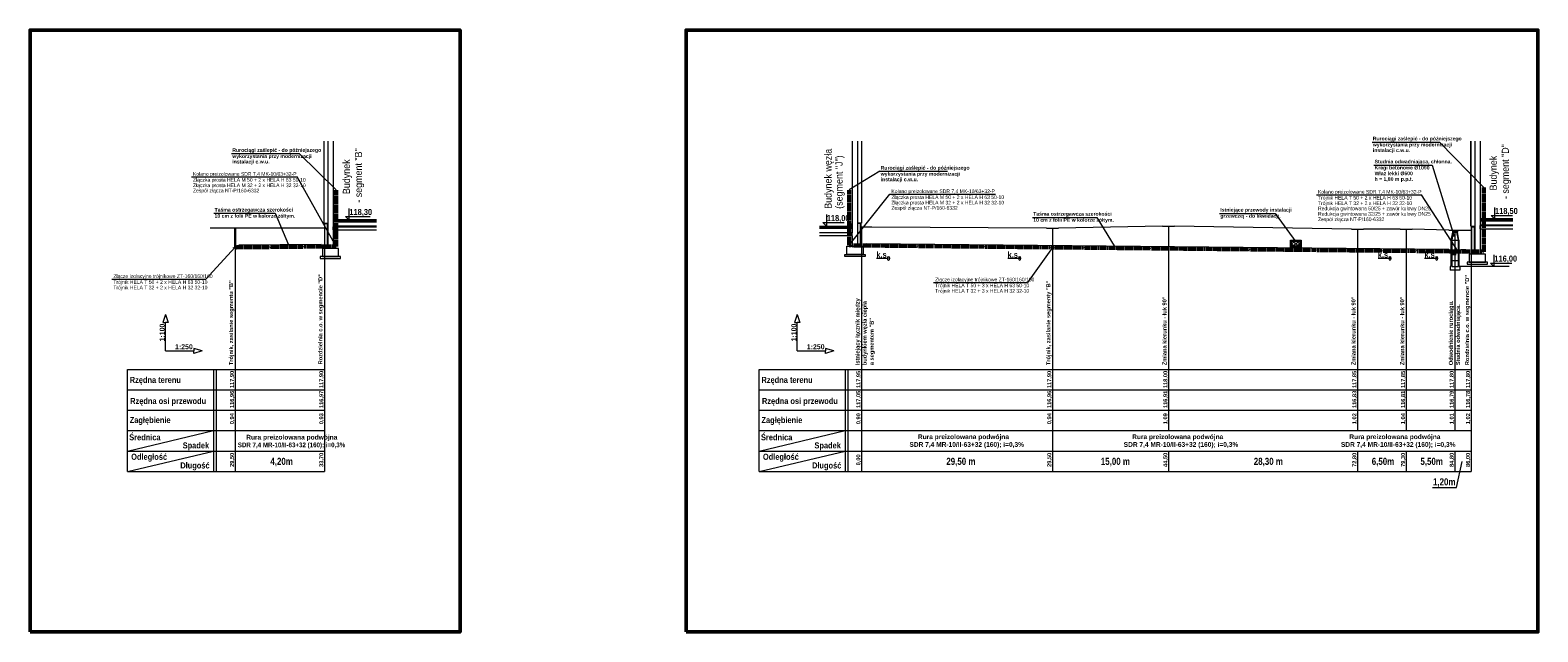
# Model space of a CAD drawing. Header units: millimetres. Extents: x -13172 to 86547, y 20 to 116183.
# Tile 1 of 52: x 161 to 7596, y 53331 to 56301. Entities that reach past the tile are written whole.
import ezdxf
from ezdxf.enums import TextEntityAlignment as Align

# ---------------------------------------------------------------- set-up
doc = ezdxf.new("R2010")
doc.units = ezdxf.units.MM
doc.header["$LTSCALE"] = 0.7
doc.linetypes.add('CIEPLA', pattern=[5.7625, 3.175, -2.5875])
doc.layers.add('________________nie_druk', color=3, linetype='Continuous', lineweight=50, plot=False)
for name, color, linetype, lineweight in [('____________co_odnośniki', 7, 'Continuous', 15), ('____________co_rury_zasilanie', 1, 'Continuous', 60), ('____________co_urządzenia', 1, 'Continuous', 30), ('____________cw_rury', 1, 'CIEPLA', 60), ('____________gaz_odnośniki', 7, 'Continuous', 15), ('____________gaz_opisy', 7, 'Continuous', 30), ('____________gaz_rury', 42, 'Continuous', 60), ('____________kan_s_rury', 36, 'Continuous', 60), ('ETYKIETY_PRZEWODOW', 7, 'Continuous', 18)]:
    doc.layers.add(name, color=color, linetype=linetype, lineweight=lineweight)
doc.layers.add('ARMATURA', color=7, linetype='Continuous')
doc.styles.add('arial', font='arial.ttf', dxfattribs={"width": 0.9})
doc.styles.add('Ariel', font='arialbd.ttf', dxfattribs={"width": 0.8})

# ---------------------------------------------------------------- blocks, each defined once
blk = doc.blocks.new('ss')
at = {"layer": '____________co_urządzenia', "color": 7, "lineweight": 20}
blk.add_circle((-17.7, -13.4), 10, dxfattribs=at)

msp = doc.modelspace()

# ---------------------------------------------------------------- linework, layer by layer
at = {"layer": '________________nie_druk'}
for points in [[(161.233, 53331.231), (2280.948, 53331.231), (2280.948, 56301.231), (161.233, 56301.231)], [(3396.165, 53331.231), (7596.165, 53331.231), (7596.165, 56301.231), (3396.165, 56301.231)]]:
    msp.add_lwpolyline(points, close=True, dxfattribs=at)
at = {"layer": '____________co_odnośniki'}
for p, q in [((1612.619, 55329.173), (1612.619, 54122.888)), ((4261.339, 55329.173), (4261.339, 54122.888)), ((7187.268, 55314.173), (7187.268, 54324.488)), ((7267.268, 55314.173), (7267.268, 54122.888)), ((1172.126, 55227.599), (1172.126, 54122.888)), ((5202.314, 55227.599), (5202.314, 54122.888)), ((828.475, 54898.235), (815.569, 54857.393)), ((828.475, 54898.235), (841.381, 54857.393)), ((3943.825, 54898.235), (3930.919, 54857.393)), ((3943.825, 54898.235), (3956.731, 54857.393)), ((815.569, 54857.393), (828.475, 54857.393)), ((828.475, 54717.669), (828.475, 54857.393)), ((841.381, 54857.393), (828.475, 54857.393)), ((3930.919, 54857.393), (3943.825, 54857.393)), ((3943.825, 54717.669), (3943.825, 54857.393)), ((3956.731, 54857.393), (3943.825, 54857.393)), ((1009.041, 54717.669), (968.199, 54730.575)), ((968.199, 54730.575), (968.199, 54717.669)), ((4124.392, 54717.669), (4083.549, 54730.575)), ((4083.549, 54730.575), (4083.549, 54717.669)), ((828.475, 54717.669), (968.199, 54717.669)), ((1009.041, 54717.669), (968.199, 54704.763)), ((968.199, 54704.763), (968.199, 54717.669)), ((3943.825, 54717.669), (4083.549, 54717.669)), ((4124.392, 54717.669), (4083.549, 54704.763)), ((4083.549, 54704.763), (4083.549, 54717.669)), ((641.473, 54122.888), (641.473, 54626.888)), ((641.473, 54626.888), (1612.619, 54626.888)), ((1064.776, 54626.888), (1064.776, 54122.888)), ((1078.752, 54626.888), (1078.752, 54122.888)), ((3756.823, 54122.888), (3756.823, 54626.888)), ((3756.823, 54626.888), (7267.268, 54626.888)), ((4180.127, 54626.888), (4180.127, 54122.888)), ((4194.103, 54626.888), (4194.103, 54122.888)), ((641.473, 54526.088), (1612.619, 54526.088)), ((3756.823, 54526.088), (7267.268, 54526.088)), ((641.473, 54425.288), (1612.619, 54425.288)), ((3756.823, 54425.288), (7267.268, 54425.288)), ((641.473, 54223.688), (1064.776, 54324.488)), ((641.473, 54324.488), (1612.619, 54324.488)), ((3756.823, 54223.688), (4180.127, 54324.488)), ((3756.823, 54324.488), (7267.268, 54324.488)), ((641.473, 54122.888), (1064.776, 54223.688)), ((641.473, 54223.688), (1612.619, 54223.688)), ((3756.823, 54122.888), (4180.127, 54223.688)), ((3756.823, 54223.688), (7267.268, 54223.688)), ((5775.088, 54223.688), (5775.088, 54122.888)), ((6707.268, 54223.688), (6707.268, 54122.888)), ((6947.268, 54223.688), (6947.268, 54122.888)), ((7187.268, 54223.688), (7187.268, 54122.888)), ((7195.466, 54043.46), (7223.278, 54172.025)), ((641.473, 54122.888), (1612.619, 54122.888)), ((3756.823, 54122.888), (7267.268, 54122.888)), ((7076.477, 54043.46), (7195.466, 54043.46))]:
    msp.add_line(p, q, dxfattribs=at)
at = {"layer": '____________co_rury_zasilanie'}
msp.add_line((7183.442, 55209.19), (7183.442, 55189.784), dxfattribs=at)
at = {"layer": '____________co_urządzenia', "color": 7, "lineweight": 20}
for p, q in [((7175.168, 55304.173), (7167.268, 55264.673)), ((7167.268, 55264.673), (7207.268, 55264.673)), ((7167.268, 55264.673), (7167.268, 55134.173)), ((7179.168, 55304.173), (7171.268, 55264.673)), ((7171.268, 55264.673), (7171.268, 55134.173)), ((7175.168, 55304.173), (7199.368, 55304.173)), ((7175.268, 55314.173), (7175.268, 55304.173)), ((7175.268, 55309.173), (7199.268, 55309.173)), ((7177.268, 55314.173), (7177.268, 55304.173)), ((7195.368, 55304.173), (7203.268, 55264.673)), ((7197.268, 55314.173), (7197.268, 55304.173)), ((7199.268, 55314.173), (7199.268, 55304.173)), ((7207.268, 55264.673), (7199.368, 55304.173)), ((7203.268, 55264.673), (7203.268, 55134.173)), ((7207.268, 55264.673), (7207.268, 55134.173)), ((7167.268, 55214.673), (7207.268, 55214.673)), ((7163.571, 55134.173), (7163.571, 55116.951)), ((7167.268, 55134.173), (7163.571, 55134.173)), ((7210.964, 55116.951), (7163.571, 55116.951)), ((7167.268, 55164.673), (7207.268, 55164.673)), ((7171.268, 55134.173), (7203.268, 55134.173)), ((7207.268, 55134.173), (7210.964, 55134.173)), ((7210.964, 55134.173), (7210.964, 55116.951))]:
    msp.add_line(p, q, dxfattribs=at)
for points in [[(6375.911, 55264.378), (6428.625, 55264.378), (6428.625, 55230.541), (6375.911, 55230.541)], [(6380.911, 55259.378), (6423.625, 55259.378), (6423.625, 55235.541), (6380.911, 55235.541)]]:
    msp.add_lwpolyline(points, close=True, dxfattribs=at)
for centre in [(6391.664, 55246.569), (6412.871, 55246.569)]:
    msp.add_circle(centre, 7.569, dxfattribs=at)
at = {"layer": '____________cw_rury'}
for p, q in [((1670.639, 55234.108), (1670.639, 55512.685)), ((4199.819, 55239.173), (4199.819, 55512.685)), ((7330.486, 55207.712), (7330.486, 55524.829)), ((1670.639, 55234.108), (1173.626, 55229.114)), ((4199.819, 55239.173), (5200.814, 55229.114)), ((5203.814, 55229.084), (7330.486, 55207.712))]:
    msp.add_line(p, q, dxfattribs=at)
for centre in [(1172.126, 55229.099), (5202.314, 55229.099)]:
    msp.add_circle(centre, 1.5, dxfattribs=at)
at = {"layer": '____________gaz_odnośniki'}
for p, q in [((1154.431, 55691.879), (1487.576, 55691.879)), ((1487.576, 55691.879), (1670.639, 55512.685)), ((1609.119, 55752.458), (1609.119, 55499.173)), ((1609.619, 55752.458), (1609.619, 55499.173)), ((1629.619, 55752.458), (1629.619, 55223.397)), ((1656.119, 55752.458), (1656.119, 55286.173)), ((4214.339, 55752.458), (4214.339, 55301.173)), ((4240.839, 55752.458), (4240.839, 55234.173)), ((4260.839, 55752.458), (4260.839, 55499.173)), ((4261.339, 55752.458), (4261.339, 55499.173)), ((6778.676, 55748.606), (7111.821, 55748.606)), ((7111.821, 55748.606), (7330.486, 55524.829)), ((7264.706, 55752.458), (7264.706, 55484.173)), ((7265.206, 55752.458), (7265.206, 55484.173)), ((7285.206, 55752.458), (7285.206, 55195.808)), ((7311.706, 55752.458), (7311.706, 55271.173)), ((6787.615, 55635.187), (7074.941, 55635.187)), ((7074.941, 55635.187), (7182.912, 55282.709)), ((4351.967, 55604.322), (4199.819, 55512.685)), ((4351.967, 55604.322), (4685.112, 55604.322)), ((1609.119, 55499.219), (1609.119, 55347.867)), ((1609.619, 55499.219), (1609.619, 55348.173)), ((4260.839, 55499.219), (4260.839, 55348.173)), ((4261.339, 55499.219), (4261.339, 55347.867)), ((7264.706, 55484.219), (7264.706, 55332.867)), ((7265.206, 55484.219), (7265.206, 55333.173)), ((1067.206, 55397.206), (1369.055, 55397.206)), ((1369.055, 55397.206), (1434.622, 55241.737)), ((1733.287, 55421.467), (1733.287, 55364.173)), ((4087.573, 55391.467), (4087.573, 55334.173)), ((6026.715, 55396.919), (6300.635, 55396.919)), ((6300.635, 55396.919), (6402.443, 55255.852)), ((7383.017, 55426.467), (7383.017, 55369.173)), ((1612.619, 55324.173), (1049.119, 55324.173)), ((1609.619, 55348.173), (1629.619, 55348.173)), ((1615.119, 55346.173), (1628.119, 55346.173)), ((1615.119, 55226.397), (1615.119, 55346.173)), ((1628.119, 55226.397), (1628.119, 55346.173)), ((1656.119, 55331.173), (1868.761, 55331.173)), ((1656.119, 55316.173), (1656.119, 55331.173)), ((1656.119, 55316.173), (1868.761, 55316.173)), ((1868.761, 55364.173), (1657.119, 55364.173)), ((1657.119, 55362.173), (1657.119, 55364.173)), ((1657.119, 55362.173), (1659.119, 55362.173)), ((1868.761, 55353.173), (1657.119, 55353.173)), ((1868.761, 55333.173), (1657.119, 55333.173)), ((1868.761, 55362.173), (1659.119, 55362.173)), ((1659.119, 55362.173), (1659.119, 55355.173)), ((1868.761, 55355.173), (1659.119, 55355.173)), ((1715.878, 55381.582), (1733.287, 55364.173)), ((1715.878, 55381.582), (1838.01, 55381.582)), ((4053.908, 55334.173), (4213.339, 55334.173)), ((4053.908, 55332.173), (4211.339, 55332.173)), ((4053.908, 55325.173), (4211.339, 55325.173)), ((4053.908, 55323.173), (4213.339, 55323.173)), ((4070.164, 55351.582), (4176.186, 55351.582)), ((4070.164, 55351.582), (4087.573, 55334.173)), ((4211.339, 55332.173), (4211.339, 55325.173)), ((4213.339, 55332.173), (4211.339, 55332.173)), ((4213.339, 55332.173), (4213.339, 55334.173)), ((4260.839, 55348.173), (4240.839, 55348.173)), ((4242.339, 55234.173), (4242.339, 55346.173)), ((4255.339, 55346.173), (4242.339, 55346.173)), ((4255.339, 55237.173), (4255.339, 55346.173)), ((4311.339, 55329.173), (4257.839, 55329.173)), ((4311.339, 55329.173), (4257.839, 55329.173)), ((5172.886, 55324.173), (4311.339, 55329.173)), ((5103.969, 55377.101), (5421.107, 55377.101)), ((5172.886, 55324.173), (5231.742, 55324.173)), ((5202.314, 55324.173), (5202.314, 55230.599)), ((5745.66, 55334.173), (5231.742, 55324.173)), ((5421.107, 55377.101), (5507.283, 55236.034)), ((5745.66, 55334.173), (5804.517, 55334.173)), ((5775.088, 55334.173), (5775.088, 54324.488)), ((6677.839, 55319.173), (5804.517, 55334.173)), ((6677.839, 55319.173), (6736.696, 55319.173)), ((6707.268, 55319.173), (6707.268, 54324.488)), ((6917.839, 55319.173), (6736.696, 55319.173)), ((6917.839, 55319.173), (6976.696, 55319.173)), ((6947.268, 55319.173), (6947.268, 54324.488)), ((7157.839, 55314.173), (6976.696, 55319.173)), ((7265.206, 55333.173), (7285.206, 55333.173)), ((7270.706, 55331.173), (7283.706, 55331.173)), ((7270.706, 55198.808), (7270.706, 55331.173)), ((7283.706, 55198.808), (7283.706, 55331.173)), ((7311.706, 55336.173), (7472.137, 55336.173)), ((7311.706, 55321.173), (7311.706, 55336.173)), ((7311.706, 55321.173), (7472.137, 55321.173)), ((7472.137, 55369.173), (7312.706, 55369.173)), ((7312.706, 55367.173), (7312.706, 55369.173)), ((7312.706, 55367.173), (7314.706, 55367.173)), ((7472.137, 55358.173), (7312.706, 55358.173)), ((7472.137, 55338.173), (7312.706, 55338.173)), ((7472.137, 55367.173), (7314.706, 55367.173)), ((7314.706, 55367.173), (7314.706, 55360.173)), ((7472.137, 55360.173), (7314.706, 55360.173)), ((7365.607, 55386.582), (7471.63, 55386.582)), ((7365.607, 55386.582), (7383.017, 55369.173)), ((1656.119, 55286.173), (1656.119, 55223.397)), ((4053.908, 55303.173), (4213.339, 55303.173)), ((4214.339, 55301.173), (4053.908, 55301.173)), ((4214.339, 55286.173), (4053.908, 55286.173)), ((4214.339, 55286.173), (4214.339, 55301.173)), ((4214.339, 55286.173), (4214.339, 55234.173)), ((7157.839, 55314.173), (7268.206, 55314.173)), ((7175.268, 55314.173), (7199.268, 55314.173)), ((7311.706, 55271.173), (7311.706, 55195.808)), ((1615.119, 55226.397), (1628.119, 55226.397)), ((4255.339, 55237.173), (4242.339, 55237.173)), ((4394.339, 55174.647), (4335.102, 55174.647)), ((5041.314, 55174.647), (4982.078, 55174.647)), ((6867.268, 55174.647), (6808.031, 55174.647)), ((7097.268, 55174.647), (7038.031, 55174.647)), ((7270.706, 55198.808), (7283.706, 55198.808)), ((7379.654, 55191.467), (7379.654, 55134.173)), ((7454.45, 55134.173), (7210.964, 55134.173)), ((7362.244, 55151.582), (7468.267, 55151.582)), ((7362.244, 55151.582), (7379.654, 55134.173))]:
    msp.add_line(p, q, dxfattribs=at)
for points in [[(1612.619, 55331.673), (1613.619, 55331.673), (1613.619, 55346.673), (1612.619, 55346.673)], [(1612.619, 55316.173), (1613.619, 55316.173), (1613.619, 55331.173), (1612.619, 55331.173)], [(4257.839, 55331.673), (4256.839, 55331.673), (4256.839, 55346.673), (4257.839, 55346.673)], [(4257.839, 55316.173), (4256.839, 55316.173), (4256.839, 55331.173), (4257.839, 55331.173)], [(7268.206, 55316.673), (7269.206, 55316.673), (7269.206, 55331.673), (7268.206, 55331.673)], [(7268.206, 55301.173), (7269.206, 55301.173), (7269.206, 55316.173), (7268.206, 55316.173)], [(1592.119, 55173.397), (1692.119, 55173.397), (1692.119, 55183.397), (1592.119, 55183.397)], [(1602.119, 55183.397), (1682.119, 55183.397), (1682.119, 55223.397), (1602.119, 55223.397)], [(4278.339, 55184.173), (4178.339, 55184.173), (4178.339, 55194.173), (4278.339, 55194.173)], [(4268.339, 55194.173), (4188.339, 55194.173), (4188.339, 55234.173), (4268.339, 55234.173)], [(7257.706, 55155.808), (7337.706, 55155.808), (7337.706, 55195.808), (7257.706, 55195.808)], [(7247.706, 55145.808), (7347.706, 55145.808), (7347.706, 55155.808), (7247.706, 55155.808)]]:
    msp.add_lwpolyline(points, close=True, dxfattribs=at)
for points in [[(1656.419, 55364.473), (1658.419, 55364.473), (1658.419, 55373.473, 0.41421356), (1657.419, 55374.473), (1656.419, 55374.473)], [(4214.039, 55334.473), (4212.039, 55334.473), (4212.039, 55343.473, -0.41421356), (4213.039, 55344.473), (4214.039, 55344.473)], [(7312.006, 55369.473), (7314.006, 55369.473), (7314.006, 55378.473, 0.41421356), (7313.006, 55379.473), (7312.006, 55379.473)]]:
    msp.add_lwpolyline(points, format="xyb", close=True, dxfattribs=at)
at = {"layer": '____________gaz_opisy'}
msp.add_line((1172.126, 55324.173), (1172.126, 55230.599), dxfattribs=at)
at = {"layer": '____________gaz_rury', "color": 7, "lineweight": 15}
for p, q in [((1595.523, 55243.354), (1189.811, 55239.277)), ((4284.589, 55248.322), (7157.953, 55219.447)), ((7216.582, 55218.858), (7241.456, 55218.608))]:
    msp.add_line(p, q, dxfattribs=at)
at = {"layer": 'ARMATURA'}
for p, q in [((7176.442, 55202.987), (7176.442, 55199.487)), ((7176.442, 55199.487), (7179.942, 55199.487))]:
    msp.add_line(p, q, dxfattribs=at)
at = {"layer": 'ARMATURA', "const_width": 3.5}
msp.add_lwpolyline([(7183.442, 55197.737, 1), (7183.442, 55201.237, 1)], format="xyb", close=True, dxfattribs=at)
at = {"layer": 'ETYKIETY_PRZEWODOW'}
for p, q in [((956.168, 55576.483), (1477.448, 55576.483)), ((1670.639, 55234.108), (1477.448, 55576.483)), ((4199.819, 55239.173), (4400.205, 55490.998)), ((4400.205, 55490.998), (4921.486, 55490.998)), ((6503.991, 55488.25), (7022.297, 55488.25)), ((7203.268, 55208.991), (7022.297, 55488.25)), ((1171.109, 55227.997), (1027.134, 55072.04)), ((5202.314, 55229.099), (5079.542, 55055.422)), ((563.592, 55072.04), (1027.134, 55072.04)), ((4616.001, 55055.422), (5079.542, 55055.422))]:
    msp.add_line(p, q, dxfattribs=at)

# ---------------------------------------------------------------- block references
at = {"layer": '____________kan_s_rury', "xscale": 0.4}
for p in [(4401.4, 55188.084), (5048.375, 55188.084), (6874.329, 55188.084), (7104.329, 55188.084)]:
    msp.add_blockref('ss', p, dxfattribs=at)

# ---------------------------------------------------------------- texts
at = {"layer": '____________gaz_opisy', "style": 'Ariel'}
for s, height, width, p in [('Rurociągi zaślepić - do późniejszego', 18, 0.8, (6782.284, 55756.911)), ('wykorzystania przy modernizacji', 18, 0.8, (1158.039, 55670.185)), ('Rurociągi zaślepić - do późniejszego', 18, 0.8, (1158.039, 55700.185)), ('wykorzystania przy modernizacji', 18, 0.8, (6782.284, 55726.911)), ('instalacji c.w.u.', 18, 0.8, (6782.284, 55699.723)), ('instalacji c.w.u.', 18, 0.8, (1158.039, 55642.996)), ('Rurociągi zaślepić - do późniejszego', 18, 0.8, (4355.575, 55612.628)), ('Studnia odwadniająca, chłonna.', 18, 0.8, (6791.223, 55643.492)), ('Kregi betonowe %%c1000', 18, 0.8, (6791.223, 55613.492)), ('wykorzystania przy modernizacji', 18, 0.8, (4355.575, 55582.628)), ('instalacji c.w.u.', 18, 0.8, (4355.575, 55555.439)), ('Właz lekki %%c600', 18, 0.8, (6791.223, 55584.919)), ('h = 1,80 m p.p.t.', 18, 0.8, (6791.223, 55557.333)), ('Taśma ostrzegawcza szerokości', 18, 0.8, (1070.815, 55405.511)), ('10 cm z folii PE w kolorze żółtym.', 18, 0.8, (1070.815, 55375.511)), ('118,30', 30, 0.8, (1735.43, 55388.505)), ('Taśma ostrzegawcza szerokości', 18, 0.8, (5107.577, 55385.406)), ('grzewczej - do likwidacji.', 18, 0.8, (6030.323, 55375.224)), ('Istniejące przewody instalacji', 18, 0.8, (6030.323, 55405.224)), ('118,50', 30, 0.8, (7385.159, 55393.505)), ('118,00', 30, 0.8, (4089.715, 55358.505)), ('10 cm z folii PE w kolorze żółtym.', 18, 0.8, (5107.577, 55355.406)), ('k.s.', 30, 0.8, (4334.103, 55177.742)), ('k.s.', 30, 0.8, (4981.078, 55177.742)), ('k.s.', 30, 0.8, (6807.032, 55177.742)), ('k.s.', 30, 0.8, (7037.032, 55177.742)), ('116,00', 30, 0.8, (7381.796, 55158.505)), ('1:250', 24.5, 0.8, (875.797, 54726.277)), ('1:250', 24.5, 0.8, (3991.147, 54726.277)), ('Rzędna terenu', 30, 0.8, (652.197, 54559.974)), ('Rzędna terenu', 30, 0.8, (3767.547, 54559.974)), ('Rzędna osi przewodu', 30, 0.8, (654.594, 54455.874)), ('Rzędna osi przewodu', 30, 0.8, (3769.945, 54455.874)), ('Zagłębienie', 30, 0.8, (652.197, 54361.786)), ('Zagłębienie', 30, 0.8, (3767.547, 54361.786)), ('Średnica', 30, 0.8, (649.799, 54276.64)), ('Rura preizolowana podwójna', 23.275, 0.8, (1226.788, 54280.54)), ('Średnica', 30, 0.8, (3765.15, 54276.64)), ('Rura preizolowana podwójna', 23.275, 0.8, (4538.899, 54282.544)), ('Rura preizolowana podwójna', 23.275, 0.8, (5595.497, 54282.544)), ('Rura preizolowana podwójna', 23.275, 0.8, (6666.695, 54282.544)), ('Odległość', 30, 0.8, (659.389, 54180.473)), ('Spadek', 30, 0.8, (913.503, 54236.659)), ('SDR 7,4 MR-10/II-63+32 (160); i=0,3%', 23.275, 0.75, (1185.126, 54242.476)), ('Odległość', 30, 0.8, (3774.739, 54180.473)), ('Spadek', 30, 0.8, (4028.853, 54236.659)), ('SDR 7,4 MR-10/II-63+32 (160); i=0,3%', 23.275, 0.8, (4497.237, 54244.48)), ('SDR 7,4 MR-10/II-63+32 (160); i=0,3%', 23.275, 0.8, (5553.835, 54244.48)), ('SDR 7,4 MR-10/II-63+32 (160); i=0,3%', 23.275, 0.8, (6625.033, 54244.48)), ('Długość', 30, 0.8, (901.516, 54137.673)), ('4,20m', 35, 0.8, (1345.845, 54155.401)), ('Długość', 30, 0.8, (4016.867, 54137.673)), ('29,50 m', 35, 0.8, (4679.222, 54155.401)), ('15,00 m', 35, 0.8, (5441.06, 54155.401)), ('28,30 m', 35, 0.8, (6195.366, 54155.401)), ('6,50m', 35, 0.8, (6777.103, 54155.401)), ('5,50m', 35, 0.8, (7017.103, 54155.401)), ('1,20m', 35, 0.8, (7079.106, 54054.19))]:
    msp.add_text(s, height=height, dxfattribs=dict(at, width=width)).set_placement(p)
at = {"layer": '____________gaz_opisy', "style": 'Ariel', "width": 0.8}
for s, height, p in [('Trójnik, zasilanie segmentu "B"', 20, (1162.056, 54647.475)), ('Rozdzielnia c.o. w segmencie "D"', 20, (1602.549, 54651.551)), ('Trójnik, zasilanie segmenty "B"', 20, (5192.244, 54647.475)), ('Rozdzielnia c.o. w segmencie "D"', 20, (7257.198, 54647.475)), ('Istniejący łącznik między', 20, (4251.269, 54647.475)), ('budynkiem węzła ciepła', 20, (4286.269, 54647.475)), ('Zmiana kierunku - łuk 90%%d', 20, (5765.018, 54647.475)), ('Zmiana kierunku - łuk 90%%d', 20, (6697.198, 54647.475)), ('Zmiana kierunku - łuk 90%%d', 20, (6937.198, 54647.475)), ('Odwodnienie rurociągu.', 20, (7177.198, 54647.475)), ('Studnia odwadniająca.', 20, (7212.198, 54647.475)), ('1:100', 24.5, (824.164, 54764.941)), ('1:100', 24.5, (3939.515, 54764.941)), ('a segmentem "B"', 20, (4321.269, 54647.475))]:
    msp.add_text(s, height=height, rotation=90, dxfattribs=at).set_placement(p)
for s, p in [('117,90', (1156.345, 54576.942)), ('117,90', (1596.838, 54576.942)), ('117,95', (4245.558, 54576.942)), ('117,90', (5186.533, 54576.942)), ('118,00', (5759.307, 54576.942)), ('117,85', (6691.487, 54576.942)), ('117,85', (6931.487, 54576.942)), ('117,80', (7171.487, 54576.942)), ('117,80', (7251.487, 54576.942)), ('116,96', (1156.345, 54478.504)), ('116,97', (1596.838, 54478.504)), ('117,05', (4245.558, 54478.504)), ('116,96', (5186.533, 54478.504)), ('116,91', (5759.307, 54478.504)), ('116,83', (6691.487, 54478.504)), ('116,81', (6931.487, 54478.504)), ('116,79', (7171.487, 54478.504)), ('116,78', (7251.487, 54478.504)), ('0,94', (1156.345, 54383.336)), ('0,93', (1596.838, 54383.336)), ('0,90', (4245.558, 54383.336)), ('0,94', (5186.533, 54383.336)), ('1,09', (5759.307, 54383.336)), ('1,02', (6691.487, 54383.336)), ('1,04', (6931.487, 54383.336)), ('1,01', (7171.487, 54383.336)), ('1,02', (7251.487, 54383.336)), ('29,50', (1156.345, 54180.087)), ('33,70', (1596.838, 54180.087)), ('29,50', (5186.533, 54180.087)), ('44,50', (5759.307, 54180.087)), ('72,80', (6691.487, 54180.087)), ('79,30', (6931.487, 54180.087)), ('84,80', (7171.487, 54180.087)), ('86,00', (7251.487, 54180.087)), ('0,00', (4245.558, 54180.087))]:
    msp.add_text(s, height=20, rotation=90, dxfattribs=at).set_placement(p, align=Align.MIDDLE_CENTER)
at = {"layer": 'ETYKIETY_PRZEWODOW', "style": 'arial', "width": 0.9}
for s, p in [('Budynek węzła', (4113.527, 55419.446)), ('- segment "B"', (1797.556, 55449.446)), ('(segment "J")', (4167.638, 55419.446)), ('- segment "D"', (7453.143, 55467.484)), ('Budynek ', (1738.14, 55491.887)), ('Budynek ', (7393.726, 55509.924))]:
    msp.add_text(s, height=35, rotation=90, dxfattribs=at).set_placement(p)
for s, p in [('Złączka prosta HELA M 50 + 2 x HELA H 63 50-10', (964.263, 55553.316)), ('Złączka prosta HELA M 32 + 2 x HELA H 32 32-10', (964.263, 55526.239)), ('Kolano preizolowane SDR 7,4 MK-10/63+32-P', (964.263, 55582.339)), ('Zespół złącza NT-P/160-6332', (964.263, 55500.431)), ('Złączka prosta HELA M 50 + 2 x HELA H 63 50-10', (4408.301, 55467.832)), ('Kolano preizolowane SDR 7,4 MK-10/63+32-P', (4408.301, 55496.855)), ('Trójnik HELA T 50 + 2 x HELA H 63 50-10', (6512.087, 55465.083)), ('Kolano preizolowane SDR 7,4 MK-10/63+32-P', (6512.087, 55494.106)), ('Złączka prosta HELA M 32 + 2 x HELA H 32 32-10', (4408.301, 55440.755)), ('Zespół złącza NT-P/160-6332', (4408.301, 55414.947)), ('Trójnik HELA T 32 + 2 x HELA H 32 32-10', (6512.087, 55438.006)), ('Redukcja gwintowana 50/25 + zawór kulowy DN25', (6512.087, 55412.198)), ('Redukcja gwintowana 32/25 + zawór kulowy DN25', (6512.087, 55385.261)), ('Zespół złącza NT-P/160-6332', (6512.087, 55358.477)), ('Złącze izolacyjne trójnikowe ZT-160/160/160', (571.687, 55077.897)), ('Trójnik HELA T 50 + 2 x HELA H 63 50-10', (571.687, 55048.874)), ('Trójnik HELA T 32 + 2 x HELA H 32 32-10', (571.687, 55021.797)), ('Trójnik HELA T 50 + 3 x HELA H 63 50-10', (4624.096, 55032.255)), ('Trójnik HELA T 32 + 3 x HELA H 32 32-10', (4624.096, 55005.178)), ('Złącze izolacyjne trójnikowe ZT-160/160/160', (4624.096, 55061.279))]:
    msp.add_text(s, height=18, dxfattribs=at).set_placement(p)

doc.saveas('drawing.dxf')
